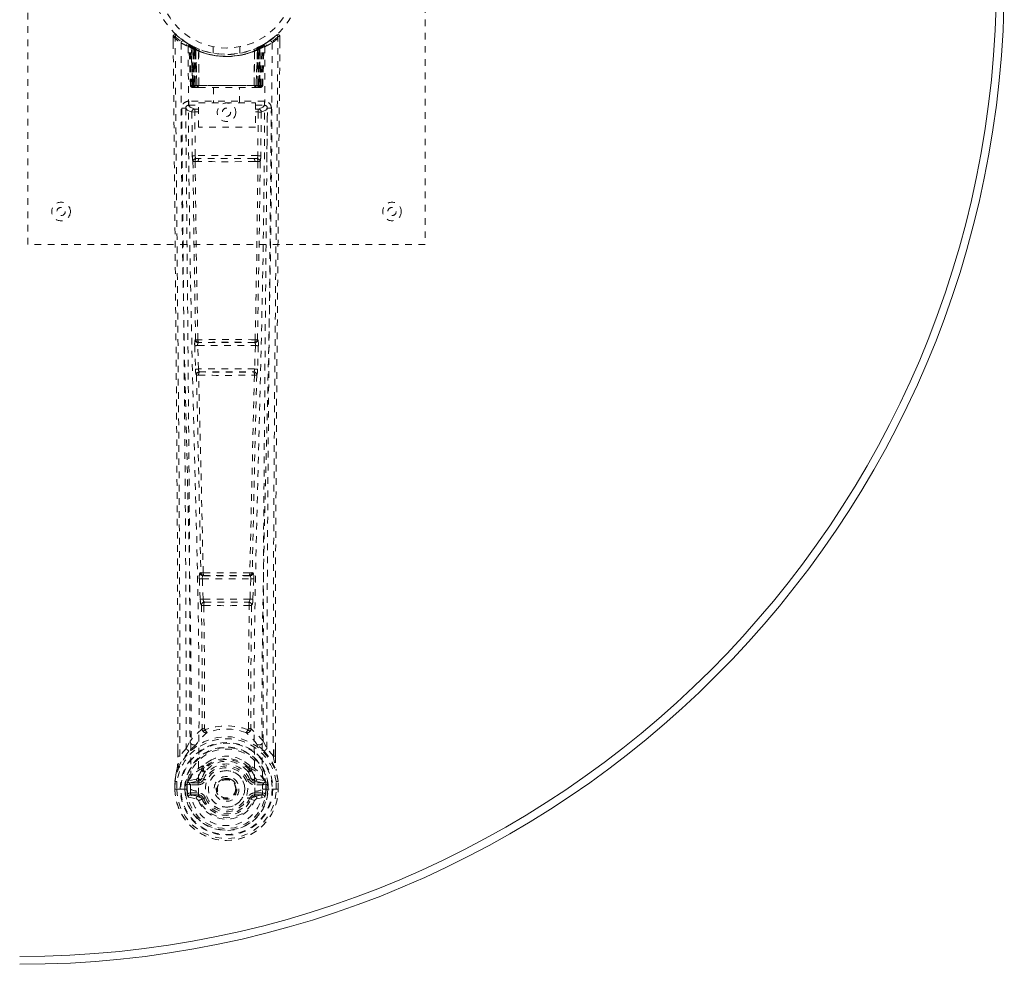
# Model space of a CAD drawing. Header units: inches. Extents: x 3.4 to 62.9, y 15.9 to 45.6.
# Tile 3 of 4: x 48 to 62.9, y 15.9 to 30.1. Entities that reach past the tile are written whole.
import ezdxf

# ---------------------------------------------------------------- set-up
doc = ezdxf.new("R2010")
doc.units = ezdxf.units.IN
doc.header["$MEASUREMENT"] = 0
doc.linetypes.add('SLD-Dashed', pattern=[0.075, 0.05, -0.025])
doc.linetypes.add('SLD-Solid', pattern=[0])

msp = doc.modelspace()

# ---------------------------------------------------------------- linework, layer by layer
at = {"color": 7, "linetype": 'SLD-Dashed', "lineweight": 0}
for p, q in [((48.14, 26.727), (48.14, 34.727)), ((54.14, 34.727), (54.14, 26.727)), ((50.333, 29.868), (50.334, 29.784)), ((50.571, 29.753), (50.558, 29.761)), ((51.722, 29.761), (51.709, 29.753)), ((51.786, 29.803), (51.725, 29.766)), ((51.897, 29.891), (51.795, 29.81)), ((51.947, 29.869), (51.917, 29.869)), ((51.946, 29.783), (51.947, 29.868)), ((50.586, 29.729), (50.572, 29.737)), ((50.594, 29.131), (50.572, 29.737)), ((50.607, 29.131), (50.586, 29.729)), ((50.656, 29.709), (50.59, 29.743)), ((50.605, 29.721), (50.628, 29.127)), ((50.673, 29.683), (50.605, 29.718)), ((50.625, 29.131), (50.605, 29.718)), ((50.632, 29.688), (50.645, 29.714)), ((50.632, 29.688), (50.632, 29.131)), ((50.637, 29.686), (50.632, 29.688)), ((50.637, 29.686), (50.65, 29.712)), ((50.637, 29.131), (50.637, 29.686)), ((50.645, 29.714), (50.65, 29.712)), ((50.646, 29.682), (50.658, 29.708)), ((50.646, 29.131), (50.646, 29.682)), ((50.65, 29.68), (50.662, 29.706)), ((50.65, 29.68), (50.65, 29.131)), ((50.657, 29.708), (50.656, 29.709)), ((50.662, 29.706), (50.658, 29.708)), ((50.664, 29.673), (50.676, 29.699)), ((50.664, 29.673), (50.665, 29.131)), ((50.668, 29.671), (50.68, 29.698)), ((50.668, 29.131), (50.668, 29.671)), ((50.673, 29.683), (50.674, 29.682)), ((50.692, 29.131), (50.673, 29.683)), ((50.674, 29.682), (50.693, 29.131)), ((50.676, 29.699), (50.68, 29.698)), ((50.719, 29.653), (50.717, 29.654)), ((50.722, 29.129), (50.717, 29.654)), ((50.719, 29.653), (50.724, 29.131)), ((50.723, 29.679), (50.72, 29.681)), ((50.94, 29.716), (50.94, 29.619)), ((51.34, 29.619), (51.34, 29.716)), ((51.556, 29.131), (51.561, 29.653)), ((51.56, 29.681), (51.557, 29.679)), ((51.563, 29.654), (51.558, 29.129)), ((51.563, 29.654), (51.561, 29.653)), ((51.586, 29.131), (51.606, 29.682)), ((51.607, 29.683), (51.588, 29.131)), ((51.6, 29.698), (51.612, 29.671)), ((51.604, 29.699), (51.63, 29.712)), ((51.604, 29.699), (51.616, 29.673)), ((51.606, 29.682), (51.607, 29.683)), ((51.675, 29.718), (51.607, 29.683)), ((51.612, 29.671), (51.612, 29.131)), ((51.615, 29.131), (51.616, 29.673)), ((51.622, 29.708), (51.618, 29.706)), ((51.618, 29.706), (51.63, 29.68)), ((51.622, 29.708), (51.634, 29.682)), ((51.624, 29.709), (51.623, 29.708)), ((51.69, 29.743), (51.624, 29.709)), ((51.63, 29.712), (51.635, 29.714)), ((51.63, 29.712), (51.643, 29.686)), ((51.63, 29.131), (51.63, 29.68)), ((51.634, 29.682), (51.634, 29.131)), ((51.635, 29.714), (51.644, 29.718)), ((51.635, 29.714), (51.648, 29.688)), ((51.648, 29.688), (51.643, 29.686)), ((51.643, 29.686), (51.643, 29.131)), ((51.647, 29.131), (51.648, 29.688)), ((51.652, 29.127), (51.675, 29.721)), ((51.655, 29.131), (51.675, 29.718)), ((51.668, 29.712), (51.663, 29.713)), ((51.673, 29.131), (51.694, 29.729)), ((51.686, 29.131), (51.707, 29.737)), ((51.707, 29.737), (51.694, 29.729)), ((50.594, 29.131), (50.607, 29.131)), ((50.62, 29.103), (50.624, 29.102)), ((50.625, 29.131), (50.692, 29.131)), ((50.625, 29.102), (50.625, 29.102)), ((50.633, 29.102), (50.638, 29.102)), ((51.643, 29.131), (50.637, 29.131)), ((50.637, 29.102), (50.647, 29.102)), ((50.647, 29.102), (50.651, 29.102)), ((50.65, 29.131), (51.63, 29.131)), ((50.655, 29.102), (50.722, 29.102)), ((50.665, 29.131), (50.668, 29.131)), ((51.612, 29.131), (50.668, 29.131)), ((50.693, 29.131), (50.692, 29.131)), ((50.722, 29.129), (50.724, 29.131)), ((50.724, 29.131), (51.556, 29.131)), ((50.724, 29.102), (51.556, 29.102)), ((50.945, 29.102), (50.945, 28.869)), ((51.335, 28.869), (51.335, 29.102)), ((51.556, 29.131), (51.558, 29.129)), ((51.558, 29.102), (51.625, 29.102)), ((51.588, 29.131), (51.586, 29.131)), ((51.588, 29.131), (51.655, 29.131)), ((51.612, 29.131), (51.615, 29.131)), ((51.629, 29.102), (51.633, 29.102)), ((51.633, 29.102), (51.643, 29.102)), ((51.642, 29.102), (51.647, 29.102)), ((51.647, 29.102), (51.647, 29.104)), ((51.654, 29.102), (51.654, 29.102)), ((51.656, 29.102), (51.659, 29.103)), ((51.673, 29.131), (51.686, 29.131)), ((50.568, 28.893), (50.568, 28.833)), ((51.712, 28.893), (50.568, 28.893)), ((50.716, 28.869), (51.577, 28.869)), ((50.716, 28.503), (50.716, 28.869)), ((51.577, 28.869), (51.577, 28.503)), ((51.712, 28.833), (51.712, 28.893)), ((50.527, 28.805), (50.523, 28.787)), ((50.524, 28.795), (50.524, 28.785)), ((50.524, 28.785), (50.524, 28.783)), ((50.524, 28.784), (50.531, 27.97)), ((50.568, 28.833), (50.716, 28.833)), ((50.616, 28.73), (50.66, 28.731)), ((50.616, 28.73), (50.623, 28.07)), ((50.66, 28.775), (50.66, 28.731)), ((50.716, 28.775), (50.66, 28.775)), ((50.716, 28.731), (50.66, 28.731)), ((50.667, 28.071), (50.66, 28.731)), ((51.577, 28.833), (51.712, 28.833)), ((51.577, 28.775), (51.619, 28.775)), ((51.577, 28.731), (51.619, 28.731)), ((51.619, 28.731), (51.612, 28.071)), ((51.619, 28.775), (51.619, 28.731)), ((51.664, 28.73), (51.657, 28.07)), ((51.749, 27.97), (51.756, 28.784)), ((51.757, 28.787), (51.753, 28.805)), ((51.756, 28.785), (51.756, 28.795)), ((51.756, 28.783), (51.756, 28.785)), ((51.577, 28.503), (50.716, 28.503)), ((50.665, 27.98), (50.714, 27.98)), ((51.612, 28.071), (50.667, 28.071)), ((50.724, 28.026), (50.676, 28.026)), ((51.556, 28.026), (50.724, 28.026)), ((51.603, 28.026), (51.556, 28.026)), ((51.566, 27.98), (51.615, 27.98)), ((54.14, 26.727), (48.14, 26.727)), ((50.673, 25.291), (50.667, 25.289)), ((51.613, 25.289), (51.607, 25.291)), ((50.66, 25.199), (50.671, 24.846)), ((50.705, 25.2), (51.575, 25.2)), ((50.715, 24.848), (50.705, 25.2)), ((50.712, 25.245), (50.718, 25.248)), ((51.568, 25.245), (50.712, 25.245)), ((51.562, 25.248), (51.568, 25.245)), ((51.575, 25.2), (51.564, 24.848)), ((51.62, 25.199), (51.609, 24.846)), ((51.564, 24.848), (50.715, 24.848)), ((50.684, 24.756), (50.685, 24.756)), ((50.729, 24.803), (50.729, 24.803)), ((50.729, 24.803), (51.551, 24.803)), ((51.551, 24.803), (51.551, 24.803)), ((51.595, 24.756), (51.596, 24.756)), ((50.752, 21.77), (50.74, 21.766)), ((50.784, 21.723), (50.797, 21.727)), ((51.496, 21.723), (50.784, 21.723)), ((51.483, 21.727), (51.496, 21.723)), ((51.528, 21.77), (51.54, 21.766)), ((50.729, 21.677), (50.741, 21.368)), ((50.774, 21.678), (51.506, 21.678)), ((50.786, 21.37), (50.774, 21.678)), ((51.506, 21.678), (51.494, 21.37)), ((51.55, 21.677), (51.538, 21.368)), ((50.741, 21.368), (50.744, 21.334)), ((50.76, 21.278), (50.761, 21.278)), ((51.494, 21.37), (50.786, 21.37)), ((50.805, 21.324), (50.804, 21.325)), ((50.804, 21.325), (51.476, 21.325)), ((51.476, 21.325), (51.475, 21.324)), ((51.519, 21.278), (51.52, 21.278)), ((51.538, 21.368), (51.536, 21.334)), ((50.529, 19.112), (50.588, 19.224)), ((51.691, 19.224), (51.751, 19.112)), ((50.403, 18.995), (50.403, 19.084)), ((50.405, 19.085), (50.404, 18.996)), ((50.529, 19.112), (50.433, 18.997)), ((51.847, 18.997), (51.751, 19.112)), ((51.875, 18.996), (51.875, 19.098)), ((51.877, 18.995), (51.877, 19.097)), ((50.769, 18.808), (50.768, 18.786)), ((50.775, 18.836), (50.787, 18.854)), ((50.792, 18.803), (50.792, 18.781)), ((51.488, 18.781), (51.488, 18.803)), ((51.493, 18.854), (51.504, 18.836)), ((51.511, 18.808), (51.512, 18.786)), ((50.36, 18.496), (50.361, 18.613)), ((50.361, 18.617), (50.361, 18.613)), ((50.362, 18.613), (50.361, 18.495)), ((50.39, 18.613), (50.39, 18.497)), ((50.556, 18.616), (50.553, 18.612)), ((50.556, 18.616), (50.567, 18.627)), ((50.682, 18.648), (50.567, 18.627)), ((50.567, 18.627), (50.567, 18.627)), ((50.567, 18.627), (50.567, 18.627)), ((50.582, 18.594), (50.711, 18.619)), ((50.582, 18.594), (50.582, 18.564)), ((50.711, 18.594), (50.582, 18.594)), ((50.711, 18.619), (50.711, 18.594)), ((50.711, 18.564), (50.711, 18.594)), ((50.759, 18.648), (50.766, 18.66)), ((50.766, 18.66), (50.793, 18.649)), ((51.487, 18.649), (51.514, 18.66)), ((51.514, 18.66), (51.521, 18.649)), ((51.569, 18.619), (51.698, 18.594)), ((51.569, 18.619), (51.569, 18.594)), ((51.698, 18.594), (51.569, 18.594)), ((51.569, 18.564), (51.569, 18.594)), ((51.713, 18.627), (51.598, 18.648)), ((51.698, 18.564), (51.698, 18.594)), ((51.713, 18.627), (51.723, 18.616)), ((51.727, 18.612), (51.723, 18.616)), ((51.89, 18.497), (51.889, 18.613)), ((51.918, 18.495), (51.918, 18.613)), ((51.919, 18.613), (51.919, 18.617)), ((51.92, 18.496), (51.919, 18.613)), ((50.36, 18.496), (50.364, 18.496)), ((50.364, 18.496), (50.417, 18.496)), ((50.417, 18.496), (50.44, 18.496)), ((50.44, 18.496), (50.446, 18.496)), ((50.446, 18.496), (50.597, 18.496)), ((50.511, 18.497), (50.512, 18.569)), ((50.511, 18.497), (50.511, 18.497)), ((50.541, 18.568), (50.512, 18.57)), ((50.512, 18.569), (50.512, 18.57)), ((50.541, 18.568), (50.541, 18.497)), ((50.547, 18.497), (50.541, 18.497)), ((50.542, 18.569), (50.547, 18.588)), ((50.547, 18.588), (50.547, 18.575)), ((50.547, 18.575), (50.547, 18.497)), ((50.711, 18.564), (50.582, 18.564)), ((50.597, 18.496), (50.597, 18.496)), ((50.983, 18.503), (50.984, 18.518)), ((50.984, 18.494), (50.983, 18.503)), ((51.698, 18.564), (51.569, 18.564)), ((51.683, 18.496), (51.834, 18.496)), ((51.733, 18.588), (51.733, 18.575)), ((51.738, 18.569), (51.733, 18.588)), ((51.733, 18.575), (51.733, 18.497)), ((51.733, 18.497), (51.739, 18.497)), ((51.768, 18.57), (51.739, 18.568)), ((51.739, 18.497), (51.739, 18.568)), ((51.768, 18.57), (51.768, 18.569)), ((51.768, 18.569), (51.768, 18.497)), ((51.834, 18.496), (51.839, 18.496)), ((51.839, 18.496), (51.862, 18.496)), ((51.862, 18.496), (51.916, 18.496)), ((51.916, 18.496), (51.92, 18.496)), ((50.564, 18.376), (50.683, 18.352)), ((50.595, 18.442), (50.595, 18.412)), ((50.595, 18.442), (50.711, 18.442)), ((50.711, 18.392), (50.595, 18.412)), ((50.595, 18.412), (50.711, 18.412)), ((50.711, 18.442), (50.711, 18.412)), ((50.711, 18.392), (50.711, 18.412)), ((50.771, 18.348), (50.767, 18.356)), ((50.793, 18.357), (50.771, 18.348)), ((51.509, 18.348), (51.487, 18.357)), ((51.513, 18.356), (51.509, 18.348)), ((51.564, 18.325), (51.509, 18.348)), ((51.569, 18.442), (51.569, 18.412)), ((51.569, 18.442), (51.685, 18.442)), ((51.685, 18.412), (51.569, 18.392)), ((51.569, 18.392), (51.569, 18.412)), ((51.569, 18.412), (51.685, 18.412)), ((51.597, 18.352), (51.715, 18.376)), ((51.685, 18.412), (51.685, 18.442))]:
    msp.add_line(p, q, dxfattribs=at)
at = {"color": 7, "linetype": 'SLD-Dashed', "lineweight": 0, "flags": 128}
for points in [[(50.381, 29.889), (50.374, 29.892), (50.366, 29.895), (50.358, 29.895), (50.35, 29.894), (50.343, 29.89), (50.338, 29.885), (50.335, 29.879), (50.333, 29.871)], [(50.403, 19.084), (50.401, 21.713), (50.383, 24.431), (50.359, 27.15), (50.333, 29.869)], [(50.333, 29.869), (50.334, 29.868), (50.335, 29.868), (50.342, 29.869), (50.352, 29.869), (50.357, 29.869), (50.363, 29.869)], [(50.363, 29.869), (50.371, 29.877), (50.377, 29.885), (50.382, 29.889), (50.383, 29.891)], [(50.433, 18.997), (50.434, 19.735), (50.434, 20.515), (50.432, 21.338), (50.428, 22.204), (50.424, 23), (50.418, 23.83), (50.417, 24.021), (50.415, 24.213), (50.414, 24.407), (50.412, 24.54), (50.411, 24.67), (50.41, 24.805), (50.409, 24.947), (50.405, 25.4), (50.4, 25.905), (50.395, 26.46), (50.392, 26.812), (50.388, 27.184), (50.384, 27.586), (50.381, 27.962), (50.376, 28.453), (50.372, 28.889), (50.369, 29.27), (50.366, 29.597), (50.363, 29.869)], [(50.452, 29.775), (50.457, 28.184), (50.476, 26.595), (50.506, 25.009), (50.544, 23.426), (50.574, 22.186), (50.597, 20.95), (50.607, 19.72), (50.597, 18.496)], [(50.566, 29.754), (50.573, 29.743), (50.577, 29.729)], [(51.828, 29.775), (51.822, 28.184), (51.804, 26.595), (51.774, 25.009), (51.736, 23.426), (51.706, 22.186), (51.683, 20.95), (51.673, 19.72), (51.683, 18.496)], [(51.847, 18.997), (51.846, 19.81), (51.846, 20.659), (51.849, 21.543), (51.852, 22.345), (51.855, 22.863), (51.859, 23.405), (51.863, 23.971), (51.867, 24.534), (51.871, 25.022), (51.877, 25.669), (51.883, 26.358), (51.89, 27.087), (51.897, 27.763), (51.917, 29.869)], [(51.877, 19.097), (51.879, 21.713), (51.897, 24.43), (51.921, 27.151), (51.947, 29.869)], [(51.944, 29.868), (51.942, 29.876), (51.938, 29.884), (51.933, 29.89), (51.927, 29.895), (51.92, 29.898), (51.912, 29.898), (51.905, 29.897), (51.899, 29.893)], [(50.561, 29.719), (50.567, 28.133), (50.588, 26.548), (50.621, 24.966), (50.661, 23.387), (50.693, 22.15), (50.717, 20.917), (50.726, 19.688), (50.714, 18.467)], [(50.573, 29.743), (50.574, 29.737), (50.574, 29.736)], [(50.603, 29.726), (50.605, 29.72), (50.605, 29.718)], [(50.606, 29.734), (50.612, 29.731), (50.645, 29.714)], [(51.719, 29.719), (51.713, 28.133), (51.692, 26.548), (51.659, 24.966), (51.619, 23.387), (51.587, 22.15), (51.563, 20.917), (51.553, 19.688), (51.566, 18.466)], [(50.632, 29.131), (50.617, 29.131), (50.605, 29.131), (50.596, 29.131), (50.594, 29.131)], [(50.607, 29.131), (50.61, 29.131), (50.619, 29.131), (50.631, 29.131), (50.646, 29.131)], [(50.665, 29.131), (50.657, 29.131), (50.649, 29.131), (50.642, 29.131), (50.636, 29.131), (50.631, 29.131), (50.627, 29.131), (50.626, 29.131), (50.625, 29.131)], [(50.625, 29.131), (50.626, 29.124), (50.627, 29.122)], [(50.639, 29.102), (50.639, 29.102), (50.64, 29.102), (50.642, 29.103), (50.646, 29.104)], [(50.654, 29.102), (50.656, 29.102), (50.657, 29.102)], [(50.693, 29.131), (50.697, 29.121), (50.704, 29.112)], [(50.722, 29.129), (50.707, 29.116), (50.704, 29.112)], [(51.558, 29.129), (51.573, 29.116), (51.576, 29.112)], [(51.576, 29.112), (51.583, 29.121), (51.586, 29.131)], [(51.655, 29.131), (51.654, 29.131), (51.652, 29.131), (51.649, 29.131), (51.644, 29.131), (51.638, 29.131), (51.631, 29.131), (51.623, 29.131), (51.615, 29.131)], [(51.634, 29.131), (51.648, 29.131), (51.661, 29.131), (51.669, 29.131), (51.673, 29.131)], [(51.634, 29.104), (51.637, 29.103), (51.64, 29.102), (51.641, 29.102), (51.641, 29.102)], [(51.686, 29.131), (51.684, 29.131), (51.675, 29.131), (51.662, 29.131), (51.647, 29.131)], [(50.463, 28.787), (50.467, 28.411), (50.471, 27.982), (50.475, 27.512), (50.48, 27.087), (50.482, 26.865), (50.484, 26.642), (50.486, 26.42), (50.488, 26.167), (50.491, 25.912), (50.493, 25.665), (50.498, 25.161), (50.502, 24.694), (50.506, 24.262), (50.509, 23.839), (50.513, 23.349), (50.519, 22.508), (50.524, 21.66), (50.527, 20.782), (50.529, 19.928), (50.529, 19.112)], [(50.523, 28.787), (50.547, 28.759), (50.616, 28.73)], [(50.523, 28.787), (50.554, 25.599), (50.58, 22.411), (50.588, 19.224)], [(50.66, 28.775), (50.591, 28.804), (50.568, 28.833)], [(51.712, 28.833), (51.688, 28.804), (51.619, 28.775)], [(51.664, 28.73), (51.659, 28.73), (51.649, 28.73), (51.635, 28.73), (51.619, 28.731)], [(51.664, 28.73), (51.733, 28.759), (51.754, 28.784)], [(51.691, 19.224), (51.7, 22.411), (51.726, 25.599), (51.757, 28.787)], [(51.751, 19.112), (51.751, 19.852), (51.752, 20.624), (51.755, 21.427), (51.759, 22.193), (51.764, 22.969), (51.77, 23.745), (51.776, 24.501), (51.782, 25.226), (51.789, 25.901), (51.796, 26.658), (51.803, 27.368), (51.81, 28.065), (51.817, 28.787)], [(50.667, 28.071), (50.652, 28.07), (50.637, 28.07), (50.627, 28.07), (50.623, 28.07)], [(50.632, 27.982), (50.649, 26.636), (50.673, 25.291)], [(50.707, 25.289), (50.682, 26.634), (50.665, 27.98)], [(51.566, 27.98), (51.354, 27.98), (51.14, 27.979), (50.925, 27.98), (50.714, 27.98)], [(51.556, 28.026), (51.352, 28.026), (51.146, 28.026), (50.934, 28.026), (50.724, 28.026)], [(51.615, 27.98), (51.598, 26.634), (51.573, 25.289)], [(51.603, 28.026), (51.62, 28.023), (51.631, 28.015)], [(51.648, 27.982), (51.631, 26.636), (51.607, 25.291)], [(51.657, 28.07), (51.653, 28.07), (51.642, 28.07), (51.628, 28.07), (51.612, 28.071)], [(50.705, 25.2), (50.696, 25.2), (50.689, 25.2), (50.681, 25.2), (50.675, 25.199), (50.669, 25.199), (50.665, 25.199), (50.662, 25.199), (50.66, 25.199)], [(51.62, 25.199), (51.618, 25.199), (51.615, 25.199), (51.611, 25.199), (51.605, 25.199), (51.599, 25.2), (51.591, 25.2), (51.583, 25.2), (51.575, 25.2)], [(50.715, 24.848), (50.707, 24.847), (50.699, 24.847), (50.692, 24.847), (50.686, 24.847), (50.68, 24.847), (50.676, 24.846), (50.672, 24.846), (50.671, 24.846)], [(50.671, 24.846), (50.673, 24.813), (50.673, 24.811)], [(51.609, 24.846), (51.607, 24.846), (51.604, 24.846), (51.6, 24.847), (51.594, 24.847), (51.588, 24.847), (51.58, 24.847), (51.573, 24.847), (51.564, 24.848)], [(51.609, 24.846), (51.607, 24.813), (51.607, 24.811)], [(50.685, 24.756), (50.72, 23.261), (50.752, 21.77)], [(50.788, 21.766), (50.755, 23.257), (50.719, 24.754)], [(51.561, 24.754), (51.525, 23.257), (51.492, 21.766)], [(51.595, 24.756), (51.56, 23.261), (51.528, 21.77)], [(51.591, 24.776), (51.592, 24.774), (51.595, 24.756)], [(50.774, 21.678), (50.773, 21.687), (50.774, 21.695), (50.775, 21.709), (50.779, 21.719), (50.784, 21.723)], [(51.496, 21.723), (51.501, 21.719), (51.504, 21.709), (51.506, 21.695), (51.506, 21.687), (51.506, 21.678)], [(50.774, 21.678), (50.766, 21.678), (50.758, 21.678), (50.751, 21.677), (50.745, 21.677), (50.739, 21.677), (50.735, 21.677), (50.731, 21.677), (50.729, 21.677)], [(51.55, 21.677), (51.549, 21.677), (51.545, 21.677), (51.541, 21.677), (51.535, 21.677), (51.529, 21.677), (51.522, 21.678), (51.514, 21.678), (51.506, 21.678)], [(50.786, 21.37), (50.778, 21.369), (50.77, 21.369), (50.763, 21.369), (50.757, 21.368), (50.751, 21.368), (50.747, 21.368), (50.743, 21.368), (50.741, 21.368)], [(50.761, 21.278), (50.771, 20.346), (50.772, 19.417)], [(50.797, 21.273), (50.807, 20.34), (50.808, 19.41)], [(51.472, 19.41), (51.473, 20.34), (51.483, 21.273)], [(51.494, 21.37), (51.493, 21.361), (51.492, 21.352), (51.487, 21.338), (51.482, 21.329), (51.479, 21.326), (51.477, 21.325), (51.476, 21.325)], [(51.538, 21.368), (51.533, 21.368), (51.523, 21.368), (51.509, 21.369), (51.494, 21.37)], [(51.519, 21.278), (51.508, 20.346), (51.508, 19.417)], [(50.77, 19.408), (50.673, 19.322), (50.588, 19.224)], [(50.77, 19.408), (50.772, 19.398), (50.777, 19.389), (50.783, 19.383), (50.79, 19.38), (50.798, 19.38), (50.806, 19.384), (50.813, 19.39), (50.818, 19.399)], [(50.808, 19.41), (50.808, 19.408), (50.809, 19.406), (50.811, 19.403), (50.818, 19.399)], [(51.462, 19.399), (51.468, 19.403), (51.471, 19.406), (51.472, 19.408), (51.472, 19.41)], [(51.462, 19.399), (51.467, 19.39), (51.474, 19.384), (51.481, 19.38), (51.489, 19.38), (51.497, 19.383), (51.503, 19.389), (51.508, 19.398), (51.51, 19.408)], [(51.691, 19.224), (51.607, 19.322), (51.51, 19.408)], [(50.571, 19.072), (50.471, 18.948), (50.391, 18.794)], [(50.681, 19.175), (50.676, 19.169), (50.667, 19.16)], [(51.613, 19.16), (51.604, 19.169), (51.598, 19.175)], [(51.709, 19.072), (51.809, 18.948), (51.889, 18.794)], [(50.433, 18.997), (50.427, 18.997), (50.421, 18.996), (50.415, 18.996), (50.41, 18.996), (50.406, 18.996), (50.404, 18.996), (50.403, 18.995), (50.403, 18.995)], [(50.913, 18.94), (50.862, 18.913), (50.787, 18.854)], [(51.493, 18.854), (51.418, 18.913), (51.367, 18.94)], [(51.877, 18.995), (51.877, 18.995), (51.876, 18.996), (51.874, 18.996), (51.87, 18.996), (51.865, 18.996), (51.859, 18.996), (51.853, 18.997), (51.847, 18.997)], [(50.391, 18.794), (50.374, 18.715), (50.361, 18.617)], [(50.361, 18.613), (50.374, 18.708), (50.389, 18.783)], [(50.391, 18.794), (50.39, 18.788), (50.389, 18.783)], [(50.768, 18.786), (50.737, 18.736), (50.709, 18.671)], [(51.514, 18.66), (51.488, 18.721), (51.459, 18.768)], [(51.512, 18.786), (51.542, 18.735), (51.571, 18.671)], [(51.89, 18.783), (51.89, 18.788), (51.889, 18.794)], [(51.919, 18.617), (51.907, 18.705), (51.889, 18.794)], [(51.919, 18.613), (51.906, 18.708), (51.89, 18.783)], [(50.361, 18.613), (50.36, 18.613), (50.362, 18.613), (50.364, 18.613), (50.368, 18.613), (50.372, 18.613), (50.378, 18.613), (50.384, 18.613), (50.39, 18.613)], [(50.361, 18.617), (50.362, 18.617), (50.364, 18.617), (50.367, 18.616), (50.37, 18.616), (50.375, 18.615), (50.38, 18.614), (50.385, 18.613), (50.39, 18.613)], [(50.709, 18.671), (50.696, 18.654), (50.682, 18.648)], [(50.821, 18.637), (50.816, 18.639), (50.811, 18.641), (50.806, 18.643), (50.802, 18.645), (50.798, 18.646), (50.796, 18.648), (50.794, 18.648), (50.793, 18.649)], [(51.459, 18.637), (51.464, 18.639), (51.469, 18.641), (51.474, 18.643), (51.478, 18.645), (51.482, 18.646), (51.484, 18.648), (51.486, 18.648), (51.487, 18.649)], [(51.571, 18.671), (51.584, 18.654), (51.598, 18.648)], [(51.919, 18.617), (51.918, 18.617), (51.916, 18.617), (51.913, 18.616), (51.91, 18.616), (51.905, 18.615), (51.9, 18.614), (51.895, 18.613), (51.889, 18.613)], [(51.889, 18.613), (51.896, 18.613), (51.902, 18.613), (51.908, 18.613), (51.912, 18.613), (51.916, 18.613), (51.918, 18.613), (51.919, 18.613), (51.919, 18.613)], [(50.39, 18.497), (50.384, 18.497), (50.377, 18.497), (50.372, 18.497), (50.367, 18.496), (50.364, 18.496), (50.361, 18.496), (50.36, 18.496), (50.36, 18.496)], [(50.541, 18.497), (50.538, 18.497), (50.531, 18.497), (50.522, 18.497), (50.511, 18.497)], [(50.541, 18.568), (50.541, 18.568), (50.542, 18.569)], [(50.582, 18.564), (50.563, 18.567), (50.547, 18.575)], [(51.566, 18.466), (51.56, 18.389), (51.537, 18.313), (51.498, 18.243), (51.444, 18.182), (51.379, 18.133), (51.304, 18.096), (51.224, 18.074), (51.14, 18.066), (51.056, 18.074), (50.976, 18.096), (50.901, 18.133), (50.835, 18.182), (50.782, 18.243), (50.742, 18.313), (50.72, 18.389), (50.714, 18.466)], [(51.733, 18.575), (51.717, 18.567), (51.698, 18.564)], [(51.738, 18.569), (51.738, 18.568), (51.739, 18.568)], [(51.92, 18.496), (51.92, 18.496), (51.919, 18.496), (51.916, 18.496), (51.913, 18.496), (51.908, 18.496), (51.902, 18.497), (51.896, 18.497), (51.89, 18.497)], [(50.552, 18.424), (50.571, 18.437), (50.595, 18.442)], [(50.821, 18.369), (50.816, 18.367), (50.811, 18.365), (50.806, 18.363), (50.802, 18.361), (50.798, 18.36), (50.796, 18.358), (50.794, 18.358), (50.793, 18.357)], [(51.459, 18.369), (51.464, 18.367), (51.469, 18.365), (51.474, 18.363), (51.478, 18.361), (51.482, 18.36), (51.484, 18.358), (51.486, 18.358), (51.487, 18.357)], [(51.685, 18.442), (51.708, 18.437), (51.728, 18.424)]]:
    msp.add_lwpolyline(points, dxfattribs=at)
at = {"color": 7, "linetype": 'SLD-Dashed', "lineweight": 0}
for centre, radius in [((51.14, 30.727), 1.125), ((51.14, 30.727), 1.03), ((51.14, 28.727), 0.14), ((51.14, 28.727), 0.0625), ((48.64, 27.227), 0.141), ((48.64, 27.227), 0.0625), ((53.64, 27.227), 0.14), ((53.64, 27.227), 0.0625), ((51.14, 18.503), 0.7), ((51.14, 18.503), 0.69), ((51.14, 18.503), 0.623), ((51.14, 18.503), 0.32), ((51.14, 18.503), 0.275), ((51.14, 18.503), 0.188), ((51.14, 18.503), 0.157), ((51.14, 18.503), 0.142), ((51.14, 18.503), 0.14), ((51.14, 18.503), 0.138)]:
    msp.add_circle(centre, radius, dxfattribs=at)
at = {"color": 7, "linetype": 'SLD-Solid', "lineweight": 15}
for radius in [14.875, 14.757, 14.757]:
    msp.add_arc((48.015, 30.727), radius, 270, 90, dxfattribs=at)
at = {"color": 7, "linetype": 'SLD-Dashed', "lineweight": 0}
for centre, radius, start, end in [((50.363, 29.869), 0.03, 47.8473, 180.5316), ((51.917, 29.869), 0.03, 359.467, 132.1541), ((51.134, 30.761), 1.2, 228.1035, 235.3374), ((51.14, 30.727), 1.158, 227.8714, 312.1369), ((51.136, 30.721), 1.12, 227.896, 235.3622), ((50.482, 29.775), 0.03, 55.9275, 179.7367), ((51.126, 30.962), 1.365, 240.4171, 245.5482), ((51.14, 30.727), 1.128, 235.344, 240.4722), ((50.542, 29.736), 0.03, 1.9841, 58.9191), ((51.128, 30.706), 1.103, 238.9158, 239.8146), ((50.523, 29.7), 0.0707, 31.4551, 58.8967), ((50.556, 29.728), 0.0299, 1.9067, 59.6992), ((51.059, 30.585), 0.964, 239.6276, 242.5164), ((51.151, 30.749), 1.154, 239.9246, 243.9569), ((51.285, 30.478), 0.839, 298.797, 300.3489), ((51.724, 29.728), 0.0299, 120.3064, 178.0917), ((51.139, 30.728), 1.128, 299.5289, 304.6557), ((51.737, 29.736), 0.03, 121.0823, 178.0065), ((51.155, 30.961), 1.364, 294.4491, 299.585), ((51.145, 30.721), 1.12, 304.6368, 312.1036), ((51.798, 29.775), 0.03, 0.2571, 124.0788), ((51.142, 30.766), 1.206, 304.6779, 311.8744), ((51.86, 29.838), 0.0644, 28.7487, 55.6593), ((50.602, 29.707), 0.0429, 114.1685, 162.992), ((51.14, 30.759), 1.19, 240.88, 299.12), ((51.131, 30.363), 0.839, 228.2652, 233.5201), ((51.14, 30.727), 1.128, 240.4733, 299.5267), ((51.115, 30.339), 0.808, 229.0835, 234.4617), ((50.575, 29.717), 0.03, 16.8709, 61.2468), ((50.575, 29.717), 0.0299, 1.8012, 60.7507), ((51.142, 30.731), 1.132, 240.7904, 245.6998), ((51.127, 30.349), 0.819, 230.3885, 235.594), ((51.14, 30.726), 1.155, 244.2141, 295.7859), ((51.14, 30.726), 1.155, 244.9105, 295.0895), ((50.643, 29.682), 0.0297, 1.479, 64.473), ((50.645, 29.681), 0.0297, 1.4759, 64.5498), ((51.14, 30.726), 1.155, 245.8865, 294.1135), ((51.097, 30.281), 0.733, 234.7571, 238.7662), ((50.691, 29.67), 0.0311, 328.3252, 19.641), ((50.69, 29.67), 0.0345, 328.959, 15.1647), ((51.14, 30.69), 1.12, 247.9256, 292.0744), ((51.59, 29.67), 0.0345, 164.8353, 211.0411), ((51.589, 29.67), 0.031, 160.2216, 211.6885), ((51.183, 30.28), 0.733, 301.2391, 305.243), ((51.248, 30.493), 0.87, 293.5587, 295.4808), ((51.659, 29.605), 0.109, 91.2439, 120.4851), ((51.635, 29.681), 0.0297, 115.4452, 178.5255), ((51.637, 29.682), 0.0297, 115.5296, 178.5219), ((51.16, 30.339), 0.807, 304.3659, 309.6526), ((51.167, 30.336), 0.804, 305.5262, 310.9297), ((51.691, 29.586), 0.137, 89.409, 113.5129), ((51.15, 30.361), 0.837, 306.4734, 311.7424), ((51.705, 29.717), 0.0299, 119.2552, 178.189), ((51.678, 29.707), 0.0429, 17.021, 65.8157), ((50.624, 29.132), 0.03, 181.9969, 269.9944), ((50.625, 29.132), 0.0305, 182.3638, 249.3699), ((50.637, 29.132), 0.03, 181.9831, 246.5627), ((50.637, 29.133), 0.0315, 237.9473, 270.6842), ((50.655, 29.132), 0.03, 181.9319, 269.936), ((50.653, 28.992), 0.114, 100.0906, 103.9866), ((51.457, 29.128), 0.824, 179.77, 181.6313), ((51.047, 29.124), 0.41, 179.0048, 183.0568), ((51.068, 29.124), 0.422, 179.0376, 182.973), ((51.072, 29.124), 0.422, 179.0376, 182.973), ((51.106, 29.124), 0.442, 179.0811, 182.8366), ((51.11, 29.124), 0.442, 179.0811, 182.8366), ((50.722, 29.132), 0.0299, 181.7977, 269.8136), ((50.724, 29.128), 0.0265, 218.3651, 269.3855), ((51.555, 29.129), 0.0266, 270.7935, 321.4549), ((51.558, 29.132), 0.0299, 270.1865, 358.2045), ((51.168, 29.124), 0.444, 357.1752, 0.9163), ((51.173, 29.124), 0.442, 357.1634, 0.9143), ((51.62, 29.137), 0.0353, 261.809, 350.6818), ((51.625, 29.132), 0.03, 270.064, 358.0681), ((51.205, 29.124), 0.425, 357.0449, 0.9492), ((50.772, 29.128), 0.862, 358.4317, 0.2122), ((51.232, 29.124), 0.41, 356.9415, 0.9876), ((51.642, 29.133), 0.0315, 269.3122, 302.3654), ((51.626, 28.987), 0.118, 75.891, 79.5734), ((51.643, 29.132), 0.03, 293.5077, 358.0134), ((51.656, 29.132), 0.03, 270.0043, 358.0066), ((51.655, 29.132), 0.0305, 290.7144, 357.6465), ((50.568, 28.788), 0.105, 89.9148, 180.6385), ((51.712, 28.788), 0.105, 359.3628, 90.0839), ((50.505, 25.916), 2.872, 89.6425, 90.8396), ((50.568, 28.788), 0.045, 90.0228, 157.988), ((50.661, 28.73), 0.0451, 90.4267, 180.3571), ((51.619, 28.73), 0.0451, 359.6212, 89.5706), ((51.712, 28.788), 0.045, 22.015, 89.9757), ((51.775, 25.921), 2.866, 89.1598, 90.3593), ((50.912, 28.057), 0.289, 177.3518, 195.0232), ((50.678, 27.981), 0.0456, 91.9246, 179.0011), ((50.658, 28.238), 0.258, 264.2223, 271.5572), ((50.74, 27.987), 0.075, 148.0064, 184.8084), ((50.744, 28.063), 0.0773, 174.5361, 208.3835), ((50.778, 27.99), 0.0652, 146.4361, 189.4366), ((51.502, 27.99), 0.0652, 350.5398, 33.5516), ((51.535, 28.063), 0.0773, 331.6254, 5.4598), ((51.539, 27.987), 0.0756, 355.3472, 31.8397), ((51.622, 28.239), 0.258, 268.4481, 275.7725), ((51.609, 27.984), 0.0384, 357.0729, 55.3672), ((51.368, 28.057), 0.289, 344.9759, 2.6522), ((50.88, 25.226), 0.222, 163.6406, 187.1192), ((50.712, 25.29), 0.0451, 181.9404, 269.4441), ((50.718, 25.293), 0.0451, 181.9697, 269.423), ((50.699, 25.424), 0.136, 258.8635, 273.2828), ((51.14, -10.842), 36.134, 89.3135, 90.6865), ((50.764, 25.282), 0.057, 172.6113, 216.4865), ((51.562, 25.293), 0.0451, 270.5769, 358.0303), ((51.517, 25.282), 0.0567, 323.3812, 7.5209), ((51.568, 25.29), 0.0451, 270.5559, 358.0596), ((51.581, 25.425), 0.136, 266.7388, 281.1122), ((51.4, 25.226), 0.222, 352.8789, 16.3613), ((50.763, 25.214), 0.0601, 148.5987, 193.0984), ((51.14, -7.781), 33.032, 89.2676, 90.7324), ((51.517, 25.214), 0.0601, 346.9001, 31.4029), ((50.778, 24.842), 0.0626, 174.4821, 218.4546), ((51.502, 24.842), 0.0626, 321.5425, 5.5207), ((50.791, 24.807), 0.118, 177.9886, 205.3618), ((50.729, 24.758), 0.0451, 90.6332, 181.6258), ((50.73, 24.757), 0.0451, 90.6347, 181.6302), ((50.711, 24.877), 0.123, 257.6583, 273.6602), ((50.788, 24.765), 0.0697, 146.9355, 189.0832), ((51.14, 58.325), 33.574, 269.2814, 270.7187), ((51.14, 58.151), 33.351, 269.2944, 270.7056), ((51.551, 24.759), 0.0433, 22.7773, 90.2197), ((51.492, 24.765), 0.0697, 350.9168, 33.0645), ((51.551, 24.758), 0.0451, 358.3742, 89.3668), ((51.569, 24.878), 0.125, 266.4437, 282.2376), ((51.489, 24.807), 0.118, 334.6424, 2.0182), ((50.892, 21.704), 0.165, 157.6311, 189.4071), ((50.785, 21.768), 0.0451, 182.4867, 269.1384), ((50.797, 21.773), 0.0451, 182.602, 269.1046), ((50.782, 21.858), 0.092, 251.4695, 273.9867), ((51.14, -15.26), 37.028, 89.4553, 90.5445), ((50.849, 21.759), 0.0612, 173.9319, 211.5418), ((51.14, -11.152), 32.881, 89.4018, 90.5982), ((51.482, 21.773), 0.0451, 270.8933, 357.4001), ((51.432, 21.759), 0.0607, 328.2992, 6.2239), ((51.498, 21.858), 0.0919, 266.0258, 288.5421), ((51.495, 21.768), 0.0451, 270.8632, 357.5133), ((51.388, 21.704), 0.165, 350.5923, 22.3695), ((50.837, 21.33), 0.0933, 177.5346, 214.1352), ((50.805, 21.28), 0.0451, 91.0422, 182.1438), ((50.806, 21.279), 0.0451, 91.047, 182.149), ((50.791, 21.36), 0.088, 250.2477, 273.9523), ((50.845, 21.367), 0.0588, 177.8385, 226.6308), ((50.883, 21.285), 0.0873, 153.1904, 188.1905), ((51.14, 54.001), 32.73, 269.399, 270.6008), ((51.14, 54.693), 33.37, 269.4251, 270.5749), ((51.474, 21.279), 0.0451, 357.8503, 88.9537), ((51.397, 21.285), 0.0872, 351.8081, 26.8109), ((51.475, 21.28), 0.0451, 357.8584, 88.9572), ((51.489, 21.361), 0.0889, 266.1805, 289.6194), ((51.443, 21.33), 0.0933, 325.8702, 2.4631), ((51.408, 18.666), 0.888, 129.1318, 144.9696), ((50.758, 19.416), 0.0143, 327.5537, 3.3538), ((50.831, 19.412), 0.0608, 183.6696, 286.5411), ((50.805, 19.49), 0.0795, 246.0602, 272.5041), ((51.14, 18.489), 0.965, 70.5263, 109.4747), ((50.895, 19.417), 0.0786, 193.3278, 233.7365), ((51.14, 18.562), 0.844, 69.773, 110.227), ((51.449, 19.412), 0.0608, 253.4589, 356.3304), ((51.385, 19.417), 0.0786, 306.2593, 346.6765), ((50.872, 18.666), 0.888, 35.0295, 50.8694), ((51.475, 19.49), 0.0794, 267.4866, 293.9492), ((51.522, 19.416), 0.0143, 176.6433, 212.4492), ((51.14, 18.503), 0.787, 8.3239, 171.6761), ((51.14, 18.503), 0.758, 8.3239, 171.6761), ((50.649, 19.227), 0.0608, 182.3814, 301.9716), ((51.631, 19.227), 0.0608, 238.0303, 357.6184), ((51.14, 18.503), 0.632, 6.0642, 173.9358), ((50.991, 19.559), 0.643, 224.0844, 229.2631), ((51.14, 18.503), 0.602, 6.2697, 173.7303), ((52.115, 17.497), 2.205, 131.0591, 134.4308), ((50.166, 17.499), 2.203, 45.5679, 48.9429), ((51.289, 19.559), 0.643, 310.7388, 315.9151), ((49.202, 18.967), 1.202, 351.1872, 1.3421), ((46.811, 19.636), 3.678, 346.7627, 349.9883), ((51.14, 18.492), 0.453, 39.7483, 140.2509), ((51.14, 18.466), 0.494, 46.9722, 133.0278), ((51.14, 18.509), 0.411, 39.0114, 140.9888), ((51.14, 18.521), 0.476, 61.4723, 118.5268), ((55.47, 19.636), 3.68, 190.0121, 193.2362), ((53.078, 18.967), 1.201, 178.6546, 188.8154), ((51.004, 18.413), 0.491, 116.1266, 155.5134), ((50.947, 18.407), 0.44, 113.9343, 149.9021), ((51.205, 18.507), 0.465, 145.836, 160.7964), ((50.813, 18.812), 0.0444, 147.3915, 184.9998), ((50.799, 18.789), 0.0305, 185.6331, 316.0642), ((50.79, 18.832), 0.0504, 244.2192, 271.7564), ((50.79, 18.854), 0.0506, 244.32, 271.7484), ((50.827, 18.859), 0.0404, 187.2999, 232.781), ((50.825, 18.803), 0.0326, 132.1678, 178.3627), ((50.82, 18.805), 0.0371, 220.1671, 270.7261), ((51.14, 18.503), 0.376, 22.774, 157.226), ((51.14, 18.503), 0.346, 22.7741, 157.2259), ((51.14, 18.503), 0.275, 89.9999, 270.0001), ((51.14, 18.503), 0.275, 269.9999, 90.0001), ((51.481, 18.789), 0.0305, 223.9338, 354.3697), ((51.46, 18.805), 0.0371, 269.2786, 319.8302), ((51.453, 18.859), 0.0404, 307.2313, 352.684), ((51.455, 18.803), 0.0326, 1.6502, 47.8241), ((51.489, 18.854), 0.0506, 268.2585, 295.6732), ((51.49, 18.832), 0.0505, 268.2715, 295.7497), ((51.272, 18.408), 0.497, 24.815, 63.6296), ((51.467, 18.812), 0.0444, 355.0091, 32.6928), ((51.333, 18.407), 0.439, 30.0691, 66.0866), ((50.661, 18.572), 0.115, 159.7027, 172.2713), ((50.581, 18.625), 0.0305, 203.8289, 270.9616), ((50.712, 18.649), 0.0299, 180.9946, 268.9527), ((50.74, 18.676), 0.031, 190.1678, 328.1945), ((50.711, 18.683), 0.089, 270, 337.226), ((50.709, 18.675), 0.0565, 271.955, 331.5671), ((50.711, 18.683), 0.119, 269.9994, 337.2262), ((51.14, 18.503), 0.157, 65.1542, 110.0596), ((51.569, 18.683), 0.119, 202.7738, 270.0006), ((51.569, 18.683), 0.089, 202.774, 270), ((51.54, 18.676), 0.031, 211.5918, 350.0526), ((51.571, 18.675), 0.0567, 208.229, 267.9794), ((51.568, 18.649), 0.0299, 271.0467, 359.0059), ((51.699, 18.625), 0.0305, 269.0409, 336.1664), ((51.649, 18.58), 0.0843, 5.3996, 22.6161), ((51.889, 18.613), 0.03, 0.2178, 5.2738), ((51.14, 18.503), 0.78, 180, 359.4852), ((51.14, 18.503), 0.78, 180.5288, 359.4712), ((51.14, 18.503), 0.75, 180.4562, 359.5438), ((51.14, 18.503), 0.629, 180.5443, 359.4557), ((51.14, 18.503), 0.599, 180.5443, 359.4557), ((51.14, 18.503), 0.593, 180.5524, 187.6091), ((50.715, 18.716), 0.249, 241.7043, 269.8626), ((51.14, 18.49), 0.543, 179.366, 0.634), ((51.567, 18.708), 0.242, 269.738, 298.8226), ((51.14, 18.503), 0.593, 352.3909, 359.4476), ((51.745, 17.602), 0.895, 88.5067, 90.4045), ((50.756, 18.452), 0.206, 187.6639, 201.655), ((50.594, 18.382), 0.0299, 88.046, 192.1081), ((50.712, 18.361), 0.0301, 91.4579, 197.6159), ((50.674, 18.308), 0.0455, 22.5281, 78.6469), ((50.711, 18.323), 0.119, 22.7738, 90.0006), ((50.711, 18.323), 0.089, 22.774, 90), ((50.705, 18.32), 0.0714, 30.3134, 85.2497), ((51.287, 17.042), 1.404, 111.5629, 113.9836), ((51.14, 18.503), 0.459, 202.774, 337.226), ((51.14, 18.503), 0.4, 202.774, 337.226), ((51.14, 18.503), 0.376, 202.774, 337.226), ((51.14, 18.503), 0.346, 202.7741, 337.2259), ((51.569, 18.323), 0.119, 89.9994, 157.2262), ((51.569, 18.323), 0.089, 90, 157.226), ((51.575, 18.32), 0.0715, 94.7814, 149.7593), ((51.606, 18.308), 0.0455, 101.3569, 157.4681), ((51.568, 18.361), 0.0301, 342.3494, 88.5768), ((51.686, 18.382), 0.0299, 347.8898, 91.9561), ((51.524, 18.452), 0.206, 338.3427, 352.3409)]:
    msp.add_arc(centre, radius, start, end, dxfattribs=at)

doc.saveas('drawing.dxf')
